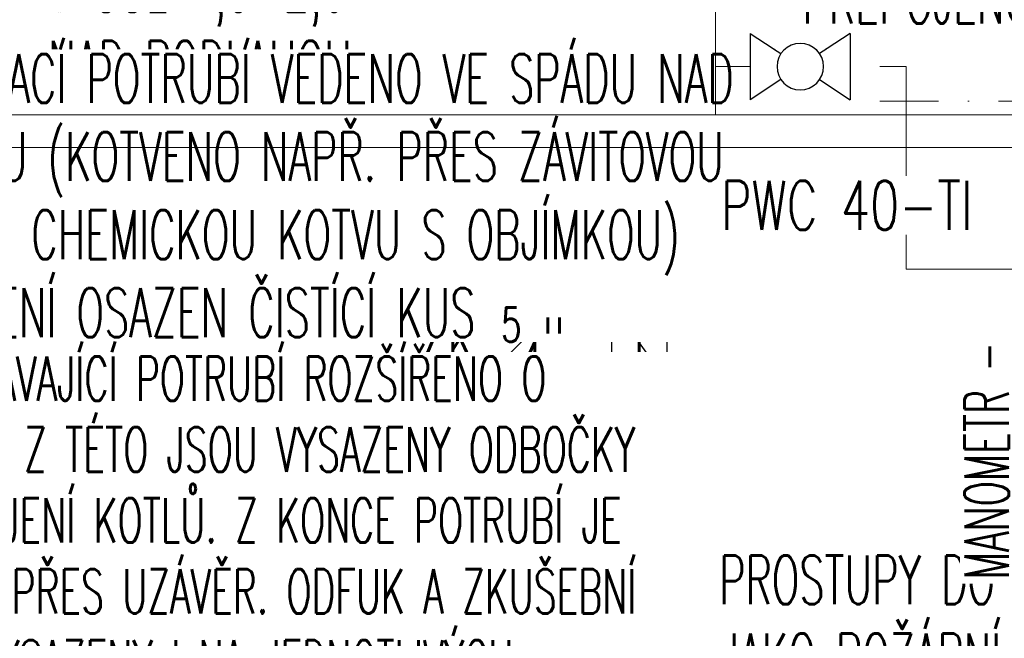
# Model space of a CAD drawing. Header units: millimetres. Extents: x -1254123 to -427507, y -785337 to -378997.
# Tile 21 of 33: x -441376 to -439156, y -474776 to -473381. Entities that reach past the tile are written whole.
import ezdxf

# ---------------------------------------------------------------- set-up
doc = ezdxf.new("R2010")
doc.units = ezdxf.units.MM
doc.header["$LTSCALE"] = 300
for name, pattern in [('ACAD_ISO11W100', [33, 12, -3, 12, -3, 0, -3]), ('DASHDOT', [1, 0.5, -0.25, 0, -0.25]), ('DIVIDE', [31.75, 12.7, -6.35, 0, -6.35, 0, -6.35])]:
    doc.linetypes.add(name, pattern=pattern)
doc.layers.get('0').update_dxf_attribs({"lineweight": 9})
for name, color, linetype, lineweight in [('ZP-G-popis', 50, 'Continuous', 18), ('ZP35-PLYN 20kPa', 30, 'PLYN_P', 50), ('ZP35-PLYN 3kPa', 40, 'Plyn nízkotlak', 50), ('ZTI-G-ARMATURY', 42, 'Continuous', 30), ('ZTI-KS-popis', 80, 'Continuous', 15), ('ZTI-V-CV', 220, 'ACAD_ISO11W100', 60), ('ZTI-V-other', 150, 'Continuous', 30), ('ZTI-V-popis', 151, 'Continuous', 15), ('ZTI-V-SV', 170, 'DASHDOT', 60), ('ZTI-V-TV', 10, 'DIVIDE', 60)]:
    doc.layers.add(name, color=color, linetype=linetype, lineweight=lineweight)
doc.styles.add('simplex6', font='simplex.shx', dxfattribs={"width": 0.6})
doc.styles.get("Standard").update_dxf_attribs({"font": 'simplex.shx', "width": 0.65})
doc.linetypes.add('Plyn bez rozlišení', pattern='A,7,-3,7,-3,[11,site.shx,S=1,R=0,X=0,Y=0],-10', length=30)
doc.linetypes.add('Plyn nízkotlak', pattern='A,7,-3,7,-3,[12,site.shx,S=1,R=0,X=0,Y=0],-10', length=30)
doc.linetypes.add('PLYN_P', pattern='A,0.83,-0.2,["+",Standard,S=0.27,R=0,X=-0.1,Y=-0.135],-0.2', length=1.23)
doc.linetypes.add('Rušení', pattern='A,0,-3.5,[23,site.shx,S=1,R=0,X=0,Y=0],-6.5', length=10)

# ---------------------------------------------------------------- blocks, each defined once
blk = doc.blocks.new('ventil')
for p, q in [((62.5, 87.5), (-62.5, 87.5)), ((-62.5, -87.5), (62.5, 87.5)), ((62.5, -87.5), (-62.5, 87.5)), ((-62.5, -87.5), (62.5, -87.5))]:
    blk.add_line(p, q)
blk = doc.blocks.new('A$C121F19FB')
for p, q in [((-1125, 375), (-1125, -375)), ((-1125, 375), (-781, 146)), ((0, 375), (-344, 146)), ((0, 375), (0, -375)), ((-781, -146), (-1125, -375)), ((-344, -146), (0, -375))]:
    blk.add_line(p, q)
blk.add_circle((-563, 0), 262)

msp = doc.modelspace()

# ---------------------------------------------------------------- linework, layer by layer
at = {"layer": 'ZTI-V-CV', "ltscale": 0.04, "elevation": 0.5}
msp.add_lwpolyline([(-440156.3, -475540.1), (-440156.3, -474586.4), (-441772.7, -474586.4), (-441772.7, -470189.3), (-440967.4, -470189.3), (-440967.4, -469899.7)], dxfattribs=at)
at = {"layer": 'ZTI-V-other', "elevation": 0.5}
msp.add_lwpolyline([(-440041.7, -474021.3), (-440041.7, -474196.3), (-439916.7, -474196.3), (-440041.7, -474021.3), (-439916.7, -474021.3), (-439916.7, -474196.3)], dxfattribs=at)
at = {"layer": 'ZTI-V-SV', "ltscale": 0.9, "elevation": 0.5}
for points in [[(-440306.3, -475540.1), (-440306.3, -474736.4), (-441972.7, -474736.4), (-441972.7, -471054.5)], [(-440306.3, -474736.4), (-439979.2, -474736.4), (-439979.2, -473565.4)]]:
    msp.add_lwpolyline(points, dxfattribs=at)
at = {"layer": 'ZTI-V-SV', "lineweight": 15, "ltscale": 0.9, "elevation": 0.5}
msp.add_lwpolyline([(-439979.2, -473565.4), (-438020.4, -473565.4), (-438020.4, -474304.3), (-437859.4, -474304.3)], dxfattribs=at)

# ---------------------------------------------------------------- block references
at = {"layer": 'ZTI-V-other', "xscale": -1}
msp.add_blockref('ventil', (-439979.2, -473897.7, 0.5), dxfattribs=at)

# ---------------------------------------------------------------- next in the draw order: texts
at = {"layer": 'ZTI-V-popis', "char_height": 110, "line_spacing_factor": 0.96, "style": 'simplex6', "bg_fill": 3, "box_fill_scale": 1.1, "bg_fill_color": 256, "bg_fill_transparency": 13394764}
for s, insert, width, attachment_point in [('ODBOČKA PRO DOPOUŠTĚNÍ TOPNÉHO SYSTÉMU VYSAZENA PŘES UZÁVĚR A ZPĚTNOU KLAPKU. \\PPŘEPOJENO NA STÁVAJÍCÍ POTRUBÍ', (-439610.6, -472752, 0.5), 1801.957, 1), ('VEDENO V ZÁVĚSU PO STĚNĚ VE VÝŠCE 1,5-2,0m NAD PODLAHOU', (-441311.8, -472901.3, 0.5), 931.386, 1), ('\\A1;{\\W0.7;KK \\H0.7x;\\S5#4;\\H1.42857x;" ZK \\H0.7x;\\S5#4;\\H1.42857x;"}', (-440478.8, -473832.6, 0.5), 369.6, 1), ('\\A1;PROSTUPY DO KOTELNY ŘEŠENY JAKO POŽÁRNÍ PROSTUP PODLE ČSN730810, BOD 6.2.1.b.1 ', (-439798.9, -475085.3, 2800.5), 1679.386, 7)]:
    msp.add_mtext(s, dxfattribs=dict(at, insert=insert, width=width, attachment_point=attachment_point))

# ---------------------------------------------------------------- next in the draw order: linework, layer by layer
at = {"layer": 'ZP35-PLYN 20kPa', "lineweight": 18}
msp.add_lwpolyline([(-439503.5, -473487.2), (-439377.3, -473487.2), (-439377.3, -473943.7), (-437609.9, -473943.7)], dxfattribs=at)
at = {"layer": 'ZTI-V-TV', "ltscale": 0.04, "elevation": 0.5}
msp.add_lwpolyline([(-440006.3, -475540.1), (-440006.3, -474436.4), (-441572.7, -474436.4), (-441572.7, -470389.3), (-440207.3, -470389.3), (-440207.3, -469303.8), (-441492.4, -469303.8), (-441492.4, -469715.4)], dxfattribs=at)

# ---------------------------------------------------------------- next in the draw order: texts
at = {"layer": 'ZP-G-popis', "insert": (-439245.5, -474643.2), "char_height": 100, "width": 618.143, "attachment_point": 1, "rotation": 90, "line_spacing_factor": 0.96, "style": 'simplex6', "bg_fill": 3, "box_fill_scale": 1.1, "bg_fill_color": 256, "bg_fill_transparency": 13394764}
msp.add_mtext('\\A1;{\\Fsimplex8|c238;MANOMETR - STÁVAJÍCÍ TLAK 2,2 kPa}', dxfattribs=at)
at = {"layer": 'ZP-G-popis', "insert": (-442163.3, -474140.6, -0.5), "char_height": 100, "width": 2466.714, "attachment_point": 1, "line_spacing_factor": 0.96, "style": 'simplex6', "bg_fill": 3, "box_fill_scale": 1.1, "bg_fill_color": 256, "bg_fill_transparency": 13394764}
msp.add_mtext('\\A1;{\\Fsimplex8|c238;PŘED KOTLI JE STÁVAJÍCÍ POTRUBÍ ROZŠÍŘENO O AKUMULAČNÍ ČÁST. Z TÉTO JSOU VYSAZENY ODBOČKY (DN40) PRO NAPOJENÍ KOTLŮ. Z KONCE POTRUBÍ JE PROVEDEN ODFUK PŘES UZÁVĚR. ODFUK A ZKUŠEBNÍ ARMATURY JSOU VYSAZENY I NA JEDNOTLIVÝCH ODBOČKÁCH PRO NAPOJENÍ KOTLŮ. }', dxfattribs=at)
at = {"layer": 'ZTI-KS-popis', "insert": (-441825.1, -474097.2), "char_height": 110, "width": 2377.1, "attachment_point": 7, "line_spacing_factor": 0.96, "style": 'simplex6', "bg_fill": 3, "box_fill_scale": 1.1, "bg_fill_color": 256, "bg_fill_transparency": 13394764}
msp.add_mtext('PŘIPOJOVACÍ POTRUBÍ VEDENO VE SPÁDU NAD PODLAHOU (KOTVENO NAPŘ. PŘES ZÁVITOVOU TYČ PŘES CHEMICKOU KOTVU S OBJÍMKOU)\\PU ZALOMENÍ OSAZEN ČISTÍCÍ KUS', dxfattribs=at)

# ---------------------------------------------------------------- next in the draw order: linework, layer by layer
at = {"layer": 'ZP35-PLYN 3kPa', "lineweight": 18, "ltscale": 0.15}
for points in [[(-437727.1, -473595.9), (-441854.2, -473595.9), (-441854.2, -469267.9), (-447915.2, -469267.9)], [(-439807.4, -473275.6), (-439807.4, -473595.9)], [(-439728.5, -473487.2), (-439807.4, -473487.2)]]:
    msp.add_lwpolyline(points, dxfattribs=at)

# ---------------------------------------------------------------- next in the draw order: block references
at = {"layer": 'ZTI-G-ARMATURY', "ltscale": 2, "xscale": -0.2, "yscale": 0.2, "zscale": 0.2}
msp.add_blockref('A$C121F19FB', (-439728.5, -473487.2), dxfattribs=at)

# ---------------------------------------------------------------- next in the draw order: texts
at = {"layer": 'ZTI-V-popis', "insert": (-439795, -473745.1, 0.5), "char_height": 110, "width": 620.767, "attachment_point": 1, "line_spacing_factor": 0.96, "style": 'simplex6', "bg_fill": 3, "box_fill_scale": 1.1, "bg_fill_color": 256, "bg_fill_transparency": 13394764}
msp.add_mtext('{\\W0.7;PWC 40-TI}', dxfattribs=at)

# ---------------------------------------------------------------- next in the draw order: linework, layer by layer
at = {"layer": 'ZP35-PLYN 3kPa', "linetype": 'Plyn bez rozlišení', "lineweight": 18, "ltscale": 0.1}
msp.add_lwpolyline([(-434846.2, -474737.6), (-438034.6, -474737.6), (-438034.6, -473669.6), (-441984.1, -473669.6), (-441984.1, -469477.2), (-450295.3, -469443.5)], dxfattribs=at)
at = {"layer": 'ZP35-PLYN 3kPa', "color": 244, "linetype": 'Rušení', "lineweight": 18, "ltscale": 0.15, "true_color": 0x991b1e}
msp.add_lwpolyline([(-434846.2, -474737.6), (-438034.6, -474737.6), (-438034.6, -473669.6), (-441984.1, -473669.6), (-441984.1, -469477.2), (-450295.3, -469443.5)], dxfattribs=at)

# ---------------------------------------------------------------- next in the draw order: texts
at = {"layer": 'ZP-G-popis', "insert": (-440896.4, -473011.8, 0.5), "char_height": 100, "width": 755.286, "attachment_point": 1, "line_spacing_factor": 0.96, "style": 'simplex6', "bg_fill": 3, "box_fill_scale": 1.1, "bg_fill_color": 256, "bg_fill_transparency": 13394764}
msp.add_mtext('\\A1;{\\Fsimplex8|c238;PŘÍPOJENÍ \\H0.7x;\\S1/2;\\H1.42857x;"\\PKULOVÝ KOHOUT}', dxfattribs=at)

doc.saveas('drawing.dxf')
